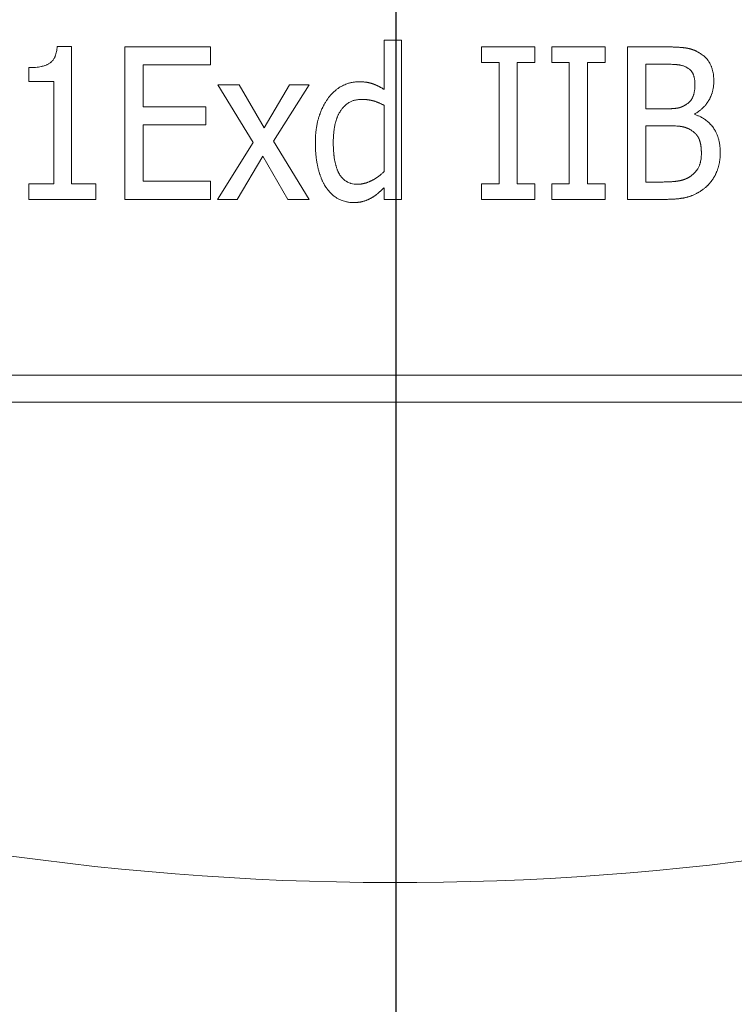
# Model space of a CAD drawing. Header units: millimetres. Extents: x -104 to 382, y -287 to 233.
# Tile 5 of 45: x -12 to 3, y -213 to -192. Entities that reach past the tile are written whole.
import ezdxf

# ---------------------------------------------------------------- set-up
doc = ezdxf.new("R2010")
doc.units = ezdxf.units.MM
for name, pattern in [('K5LT_AXLED', [12, 7.5, -1.5, 1.5, -1.5]), ('K5LT_BASIC', [0]), ('K5LT_THIN', [0])]:
    doc.linetypes.add(name, pattern=pattern)
doc.styles.add('KDIMTEXTSTYLE', font='GOST_AU.SHX', dxfattribs={"width": 0.96, "oblique": 15, "height": 5})
doc.dimstyles.new('KDIMSTYLE (1.00)', dxfattribs={"dimtxt": 5, "dimasz": 1, "dimexe": 2, "dimexo": 0, "dimgap": 1, "dimtad": 1, "dimtxsty": 'KDIMTEXTSTYLE', "dimsah": 1, "dimcen": 0, "dimdle": 1, "dimadec": 0, "dimazin": 0, "dimtfac": 0.667, "dimtmove": 0, "dimatfit": 3, "dimfxl": 1, "dimtvp": 1, "dimtolj": 1, "dimtzin": 0, "dimarcsym": 0})

# ---------------------------------------------------------------- blocks, each defined once
blk = doc.blocks.new('U0')
at = {"color": 30, "linetype": 'K5LT_AXLED', "lineweight": 18, "true_color": 0xff8000}
blk.add_line((-3.958, -151.486), (-3.958, -224.986), dxfattribs=at)
blk = doc.blocks.new('KDIMARROW_02')
blk.add_hatch(color=0).paths.add_polyline_path([(4.5, 0), (5, 0.658), (0, 0), (5, -0.658)])
at = {"color": 0, "linetype": 'K5LT_THIN', "lineweight": 18}
for p, q in [((5, 0.658), (0, 0)), ((4.5, 0), (5, 0.658)), ((0, 0), (-1, 0)), ((0, 0), (5, -0.658)), ((0, 0), (7, 0)), ((5, -0.658), (4.5, 0))]:
    blk.add_line(p, q, dxfattribs=at)

msp = doc.modelspace()

# ---------------------------------------------------------------- linework, layer by layer
at = {"color": 150, "linetype": 'K5LT_BASIC', "lineweight": 20, "true_color": 0x0080ff}
for p, q in [((-4.2, -193.487), (-4.2, -192.459)), ((-4.2, -192.459), (-3.84, -192.459)), ((-3.84, -192.459), (-3.84, -195.771)), ((-11.005, -192.59), (-10.71, -192.59)), ((-10.71, -192.59), (-10.71, -195.447)), ((-9.597, -192.601), (-7.815, -192.601)), ((-9.597, -195.771), (-9.597, -192.601)), ((-7.815, -192.601), (-7.815, -192.976)), ((-2.176, -192.601), (-1.066, -192.601)), ((-2.176, -192.924), (-2.176, -192.601)), ((-1.066, -192.601), (-1.066, -192.924)), ((-0.714, -192.601), (0.396, -192.601)), ((-0.714, -192.924), (-0.714, -192.601)), ((0.396, -192.601), (0.396, -192.924)), ((0.861, -195.771), (0.861, -192.601)), ((0.861, -192.601), (1.616, -192.601)), ((-11.593, -193.323), (-11.593, -193.032)), ((-7.815, -192.976), (-9.217, -192.976)), ((-9.217, -192.976), (-9.217, -193.844)), ((-1.811, -192.924), (-2.176, -192.924)), ((-1.811, -195.447), (-1.811, -192.924)), ((-1.066, -192.924), (-1.431, -192.924)), ((-1.431, -192.924), (-1.431, -195.447)), ((-0.349, -192.924), (-0.714, -192.924)), ((-0.349, -195.447), (-0.349, -192.924)), ((0.031, -192.924), (0.031, -195.447)), ((0.396, -192.924), (0.031, -192.924)), ((1.241, -192.96), (1.241, -193.888)), ((1.603, -192.96), (1.241, -192.96)), ((-11.077, -193.323), (-11.593, -193.323)), ((-11.077, -195.447), (-11.077, -193.323)), ((-6.928, -194.592), (-7.663, -193.392)), ((-7.663, -193.392), (-7.221, -193.392)), ((-7.221, -193.392), (-6.702, -194.283)), ((-6.702, -194.283), (-6.173, -193.392)), ((-5.765, -193.392), (-6.502, -194.563)), ((-6.173, -193.392), (-5.765, -193.392)), ((-9.217, -193.844), (-7.91, -193.844)), ((-7.91, -193.844), (-7.91, -194.219)), ((-4.2, -195.193), (-4.2, -193.818)), ((1.241, -193.888), (1.67, -193.888)), ((2.261, -193.993), (2.261, -194.008)), ((-9.217, -194.219), (-9.217, -195.396)), ((-7.91, -194.219), (-9.217, -194.219)), ((1.67, -194.24), (1.241, -194.24)), ((1.241, -194.24), (1.241, -195.411)), ((-7.671, -195.771), (-6.928, -194.592)), ((-6.502, -194.563), (-5.765, -195.771)), ((-6.728, -194.872), (-7.262, -195.771)), ((-6.206, -195.771), (-6.728, -194.872)), ((-11.593, -195.447), (-11.077, -195.447)), ((-11.593, -195.771), (-11.593, -195.447)), ((-10.71, -195.447), (-10.204, -195.447)), ((-10.204, -195.447), (-10.204, -195.771)), ((-9.217, -195.396), (-7.815, -195.396)), ((-7.815, -195.396), (-7.815, -195.771)), ((-4.2, -195.771), (-4.2, -195.529)), ((-2.176, -195.771), (-2.176, -195.447)), ((-2.176, -195.447), (-1.811, -195.447)), ((-1.431, -195.447), (-1.066, -195.447)), ((-1.066, -195.447), (-1.066, -195.771)), ((-0.714, -195.447), (-0.349, -195.447)), ((-0.714, -195.771), (-0.714, -195.447)), ((0.031, -195.447), (0.396, -195.447)), ((0.396, -195.447), (0.396, -195.771)), ((1.241, -195.411), (1.549, -195.411)), ((-10.204, -195.771), (-11.593, -195.771)), ((-7.815, -195.771), (-9.597, -195.771)), ((-7.262, -195.771), (-7.671, -195.771)), ((-5.765, -195.771), (-6.206, -195.771)), ((-3.84, -195.771), (-4.2, -195.771)), ((-1.066, -195.771), (-2.176, -195.771)), ((0.396, -195.771), (-0.714, -195.771)), ((1.678, -195.771), (0.861, -195.771)), ((18.58, -199.424), (-26.42, -199.424)), ((22.042, -199.986), (-29.958, -199.986))]:
    msp.add_line(p, q, dxfattribs=at)
at = {"color": 7, "linetype": 'K5LT_THIN', "lineweight": 18}
for radius, start in [(58.491, 116.40976), (66.49, 146.98461)]:
    msp.add_arc((-3.958, -151.486), radius, start, 325.86214, dxfattribs=at)
at = {"color": 150, "linetype": 'K5LT_BASIC', "lineweight": 20, "true_color": 0x0080ff}
for points, knots in [([(-11.593, -193.032), (-11.572, -193.032), (-11.536, -193.032), (-11.48, -193.029), (-11.435, -193.025), (-11.387, -193.018), (-11.351, -193.012), (-11.31, -193.003), (-11.282, -192.995), (-11.25, -192.984), (-11.229, -192.976), (-11.202, -192.963), (-11.188, -192.956), (-11.168, -192.944), (-11.156, -192.936), (-11.141, -192.925), (-11.13, -192.915), (-11.12, -192.906), (-11.109, -192.894), (-11.101, -192.885), (-11.089, -192.869), (-11.079, -192.855), (-11.068, -192.837), (-11.059, -192.82), (-11.052, -192.803), (-11.042, -192.78), (-11.031, -192.749), (-11.019, -192.701), (-11.01, -192.649), (-11.007, -192.611), (-11.005, -192.59)], [0, 0, 0, 0, 0.053499, 0.095319, 0.15541, 0.18706, 0.246665, 0.275175, 0.329194, 0.3516, 0.404612, 0.419959, 0.472159, 0.473909, 0.521735, 0.533617, 0.559112, 0.590245, 0.591888, 0.629374, 0.643247, 0.682442, 0.698084, 0.732334, 0.762076, 0.768316, 0.828399, 0.886899, 0.938553, 1, 1, 1, 1]), ([(1.616, -192.601), (1.631, -192.601), (1.659, -192.601), (1.701, -192.601), (1.741, -192.602), (1.779, -192.602), (1.808, -192.603), (1.831, -192.604), (1.854, -192.605), (1.881, -192.606), (1.911, -192.608), (1.938, -192.609), (1.963, -192.611), (1.985, -192.613), (2.005, -192.614), (2.022, -192.616), (2.035, -192.618), (2.044, -192.619), (2.053, -192.62), (2.063, -192.621), (2.074, -192.623), (2.083, -192.624), (2.09, -192.625), (2.096, -192.626), (2.102, -192.627), (2.108, -192.628), (2.114, -192.63), (2.12, -192.631), (2.128, -192.633), (2.135, -192.634), (2.141, -192.636), (2.146, -192.637), (2.151, -192.638), (2.159, -192.64), (2.167, -192.643), (2.174, -192.644), (2.179, -192.646), (2.185, -192.648), (2.192, -192.65), (2.201, -192.653), (2.209, -192.656), (2.218, -192.659), (2.228, -192.662), (2.237, -192.666), (2.248, -192.67), (2.26, -192.675), (2.274, -192.682), (2.287, -192.687), (2.298, -192.693), (2.309, -192.699), (2.323, -192.706), (2.338, -192.714), (2.349, -192.721), (2.356, -192.725), (2.36, -192.727), (2.363, -192.729)], [0, 0, 0, 0, 0.034572, 0.069887, 0.105677, 0.141462, 0.177309, 0.19051, 0.212465, 0.247045, 0.280471, 0.313408, 0.344174, 0.373213, 0.399347, 0.424157, 0.446057, 0.454418, 0.4662, 0.484141, 0.501452, 0.517634, 0.530317, 0.533379, 0.548312, 0.559765, 0.563072, 0.577215, 0.590994, 0.604329, 0.616011, 0.617574, 0.630838, 0.644165, 0.657685, 0.671301, 0.678107, 0.685293, 0.69955, 0.71423, 0.729075, 0.74448, 0.760297, 0.77678, 0.793528, 0.81694, 0.840832, 0.865195, 0.883867, 0.902772, 0.922006, 0.96084, 0.980399, 0.981664, 1, 1, 1, 1]), ([(2.363, -192.729), (2.375, -192.736), (2.387, -192.743), (2.412, -192.76), (2.433, -192.775), (2.461, -192.799), (2.484, -192.82), (2.509, -192.846), (2.53, -192.872), (2.548, -192.897), (2.566, -192.924), (2.578, -192.945), (2.589, -192.968), (2.597, -192.986), (2.606, -193.008), (2.618, -193.039), (2.627, -193.067), (2.637, -193.106), (2.645, -193.142), (2.655, -193.214), (2.659, -193.274), (2.659, -193.315)], [0, 0, 0, 0, 0.05673, 0.057617, 0.131613, 0.168693, 0.22324, 0.275256, 0.33115, 0.379302, 0.41967, 0.480455, 0.489948, 0.536784, 0.571733, 0.595418, 0.686824, 0.700783, 0.768117, 0.846296, 1, 1, 1, 1]), ([(2.119, -193.043), (2.111, -193.037), (2.097, -193.029), (2.071, -193.015), (2.052, -193.008), (2.031, -192.999), (2.013, -192.993), (1.994, -192.988), (1.978, -192.984), (1.963, -192.98), (1.946, -192.977), (1.933, -192.975), (1.922, -192.974), (1.909, -192.972), (1.897, -192.971), (1.885, -192.97), (1.874, -192.969), (1.857, -192.968), (1.84, -192.967), (1.818, -192.965), (1.788, -192.964), (1.752, -192.962), (1.711, -192.961), (1.665, -192.961), (1.63, -192.96), (1.603, -192.96)], [0, 0, 0, 0, 0.069993, 0.116638, 0.208482, 0.209978, 0.276864, 0.340625, 0.345188, 0.395377, 0.444181, 0.459457, 0.484447, 0.522357, 0.53992, 0.560278, 0.600047, 0.605043, 0.6536, 0.694972, 0.719142, 0.804724, 0.86501, 0.898385, 1, 1, 1, 1]), ([(2.266, -193.374), (2.266, -193.363), (2.266, -193.351), (2.264, -193.329), (2.263, -193.309), (2.26, -193.287), (2.257, -193.269), (2.254, -193.252), (2.25, -193.233), (2.246, -193.218), (2.242, -193.205), (2.237, -193.19), (2.232, -193.177), (2.227, -193.167), (2.222, -193.155), (2.216, -193.143), (2.207, -193.13), (2.2, -193.119), (2.189, -193.104), (2.179, -193.092), (2.167, -193.08), (2.155, -193.069), (2.145, -193.06), (2.132, -193.051), (2.125, -193.046), (2.119, -193.043)], [0, 0, 0, 0, 0.074582, 0.082045, 0.147219, 0.217413, 0.239745, 0.283568, 0.347865, 0.386056, 0.406505, 0.46138, 0.510527, 0.516377, 0.557659, 0.616703, 0.626657, 0.692524, 0.728405, 0.784415, 0.828627, 0.871139, 0.927765, 0.942745, 1, 1, 1, 1]), ([(-5.359, -193.656), (-5.347, -193.641), (-5.335, -193.626), (-5.306, -193.592), (-5.281, -193.565), (-5.245, -193.531), (-5.21, -193.5), (-5.18, -193.478), (-5.146, -193.454), (-5.116, -193.435), (-5.085, -193.418), (-5.054, -193.402), (-5.023, -193.387), (-4.992, -193.374), (-4.956, -193.361), (-4.926, -193.352), (-4.883, -193.341), (-4.843, -193.334), (-4.808, -193.329), (-4.769, -193.326), (-4.746, -193.325), (-4.729, -193.325)], [0, 0, 0, 0, 0.075169, 0.075834, 0.174938, 0.223007, 0.27371, 0.365488, 0.371614, 0.443185, 0.507383, 0.514026, 0.583092, 0.646863, 0.651226, 0.739906, 0.780167, 0.837225, 0.907077, 0.931014, 1, 1, 1, 1]), ([(-4.729, -193.325), (-4.722, -193.325), (-4.707, -193.325), (-4.685, -193.326), (-4.663, -193.327), (-4.642, -193.328), (-4.622, -193.33), (-4.602, -193.332), (-4.585, -193.334), (-4.573, -193.336), (-4.561, -193.338), (-4.547, -193.34), (-4.531, -193.343), (-4.516, -193.347), (-4.502, -193.35), (-4.491, -193.353), (-4.483, -193.355), (-4.475, -193.357), (-4.465, -193.36), (-4.455, -193.363), (-4.445, -193.367), (-4.435, -193.37), (-4.426, -193.374), (-4.417, -193.377), (-4.411, -193.379), (-4.405, -193.381), (-4.399, -193.384), (-4.39, -193.388), (-4.381, -193.391), (-4.372, -193.395), (-4.364, -193.399), (-4.357, -193.402), (-4.351, -193.405), (-4.343, -193.408), (-4.331, -193.414), (-4.316, -193.421), (-4.3, -193.429), (-4.287, -193.436), (-4.275, -193.443), (-4.26, -193.451), (-4.244, -193.46), (-4.23, -193.469), (-4.22, -193.475), (-4.211, -193.48), (-4.205, -193.484), (-4.2, -193.487)], [0, 0, 0, 0, 0.034315, 0.069181, 0.104482, 0.139916, 0.175343, 0.210026, 0.244152, 0.265904, 0.277241, 0.309894, 0.340783, 0.37029, 0.397498, 0.42369, 0.433258, 0.447673, 0.470345, 0.491365, 0.511962, 0.531818, 0.551317, 0.570229, 0.583625, 0.589019, 0.607519, 0.625892, 0.64418, 0.662502, 0.681253, 0.692849, 0.700371, 0.720172, 0.74027, 0.773814, 0.811031, 0.831098, 0.852014, 0.884024, 0.916483, 0.946876, 0.965192, 0.974718, 1, 1, 1, 1]), ([(2.107, -193.782), (2.113, -193.778), (2.119, -193.773), (2.133, -193.762), (2.144, -193.752), (2.16, -193.737), (2.172, -193.723), (2.184, -193.708), (2.196, -193.691), (2.204, -193.678), (2.212, -193.663), (2.218, -193.65), (2.225, -193.635), (2.231, -193.618), (2.236, -193.603), (2.242, -193.583), (2.246, -193.568), (2.251, -193.546), (2.255, -193.526), (2.259, -193.498), (2.262, -193.471), (2.264, -193.439), (2.265, -193.408), (2.266, -193.384), (2.266, -193.374)], [0, 0, 0, 0, 0.054758, 0.055366, 0.127305, 0.161923, 0.216853, 0.264075, 0.305699, 0.365282, 0.376134, 0.434725, 0.466688, 0.499084, 0.562413, 0.577734, 0.642419, 0.664594, 0.724337, 0.768075, 0.832655, 0.879936, 0.947359, 1, 1, 1, 1]), ([(2.659, -193.315), (2.659, -193.333), (2.658, -193.352), (2.656, -193.393), (2.652, -193.428), (2.645, -193.473), (2.635, -193.516), (2.627, -193.548), (2.615, -193.584), (2.604, -193.613), (2.591, -193.643), (2.577, -193.671), (2.563, -193.699), (2.546, -193.726), (2.529, -193.753), (2.511, -193.778), (2.491, -193.803), (2.467, -193.832), (2.446, -193.854), (2.413, -193.886), (2.385, -193.911), (2.349, -193.938), (2.318, -193.959), (2.288, -193.978), (2.269, -193.988), (2.261, -193.993)], [0, 0, 0, 0, 0.061935, 0.062833, 0.143761, 0.184092, 0.224462, 0.300617, 0.304149, 0.362804, 0.414796, 0.421218, 0.479306, 0.527183, 0.537387, 0.595786, 0.64159, 0.654714, 0.734561, 0.757628, 0.826601, 0.873241, 0.921844, 0.965522, 1, 1, 1, 1]), ([(-5.634, -194.599), (-5.634, -194.583), (-5.633, -194.549), (-5.632, -194.501), (-5.629, -194.452), (-5.626, -194.405), (-5.622, -194.359), (-5.617, -194.322), (-5.613, -194.293), (-5.609, -194.264), (-5.603, -194.229), (-5.595, -194.189), (-5.588, -194.157), (-5.582, -194.131), (-5.575, -194.107), (-5.567, -194.077), (-5.556, -194.044), (-5.547, -194.018), (-5.54, -193.997), (-5.531, -193.974), (-5.519, -193.944), (-5.504, -193.908), (-5.49, -193.877), (-5.478, -193.851), (-5.466, -193.829), (-5.455, -193.807), (-5.441, -193.782), (-5.425, -193.755), (-5.408, -193.727), (-5.391, -193.702), (-5.375, -193.679), (-5.364, -193.664), (-5.359, -193.656)], [0, 0, 0, 0, 0.039438, 0.079482, 0.119977, 0.160743, 0.201482, 0.24215, 0.262555, 0.282751, 0.323125, 0.363341, 0.402674, 0.420784, 0.441261, 0.478582, 0.515315, 0.550548, 0.565938, 0.584856, 0.628616, 0.670871, 0.711581, 0.739622, 0.76691, 0.79472, 0.823806, 0.862955, 0.900764, 0.937226, 0.966931, 1, 1, 1, 1]), ([(-4.67, -193.692), (-4.683, -193.692), (-4.697, -193.693), (-4.718, -193.694), (-4.742, -193.696), (-4.778, -193.701), (-4.814, -193.71), (-4.847, -193.719), (-4.874, -193.73), (-4.905, -193.743), (-4.93, -193.757), (-4.958, -193.774), (-4.98, -193.79), (-5.003, -193.809), (-5.024, -193.827), (-5.039, -193.843), (-5.054, -193.858), (-5.064, -193.87), (-5.074, -193.883), (-5.085, -193.896), (-5.095, -193.91), (-5.105, -193.924), (-5.115, -193.94), (-5.128, -193.961), (-5.138, -193.979), (-5.148, -193.998), (-5.158, -194.018), (-5.169, -194.042), (-5.178, -194.065), (-5.187, -194.087), (-5.195, -194.109), (-5.204, -194.14), (-5.213, -194.17), (-5.226, -194.221), (-5.234, -194.265), (-5.245, -194.33), (-5.251, -194.383), (-5.257, -194.449), (-5.26, -194.512), (-5.261, -194.561), (-5.261, -194.592)], [0, 0, 0, 0, 0.035853, 0.037049, 0.058457, 0.104112, 0.141647, 0.168669, 0.204407, 0.231329, 0.269781, 0.291384, 0.332048, 0.351151, 0.380952, 0.412826, 0.41666, 0.44102, 0.455731, 0.464765, 0.488495, 0.500773, 0.512832, 0.538588, 0.5652, 0.568071, 0.593115, 0.62145, 0.63376, 0.653978, 0.677726, 0.690296, 0.728872, 0.747599, 0.807414, 0.823736, 0.88333, 0.913607, 0.948129, 1, 1, 1, 1]), ([(-4.2, -193.818), (-4.208, -193.814), (-4.222, -193.807), (-4.244, -193.795), (-4.265, -193.785), (-4.286, -193.775), (-4.307, -193.766), (-4.323, -193.759), (-4.336, -193.754), (-4.348, -193.749), (-4.362, -193.744), (-4.379, -193.738), (-4.394, -193.733), (-4.406, -193.729), (-4.414, -193.727), (-4.422, -193.724), (-4.432, -193.722), (-4.442, -193.719), (-4.451, -193.717), (-4.459, -193.715), (-4.467, -193.713), (-4.472, -193.712), (-4.477, -193.711), (-4.482, -193.71), (-4.488, -193.709), (-4.495, -193.708), (-4.502, -193.706), (-4.511, -193.705), (-4.517, -193.704), (-4.522, -193.703), (-4.528, -193.702), (-4.539, -193.701), (-4.554, -193.699), (-4.568, -193.697), (-4.582, -193.696), (-4.595, -193.695), (-4.609, -193.694), (-4.623, -193.693), (-4.634, -193.693), (-4.642, -193.693), (-4.65, -193.693), (-4.658, -193.692), (-4.666, -193.692), (-4.67, -193.692)], [0, 0, 0, 0, 0.039414, 0.079898, 0.121268, 0.163085, 0.205024, 0.246023, 0.268229, 0.286177, 0.324587, 0.362183, 0.396578, 0.428487, 0.438707, 0.456408, 0.482581, 0.505144, 0.525785, 0.544128, 0.562033, 0.578623, 0.582435, 0.594395, 0.609037, 0.623395, 0.64212, 0.661115, 0.680369, 0.681203, 0.698337, 0.719403, 0.753194, 0.79822, 0.811502, 0.843119, 0.878221, 0.902085, 0.926156, 0.950624, 0.952475, 0.975244, 1, 1, 1, 1]), ([(1.67, -193.888), (1.678, -193.888), (1.694, -193.888), (1.718, -193.887), (1.74, -193.887), (1.759, -193.886), (1.773, -193.886), (1.787, -193.885), (1.803, -193.884), (1.821, -193.883), (1.838, -193.882), (1.854, -193.88), (1.869, -193.878), (1.882, -193.877), (1.89, -193.875), (1.897, -193.874), (1.905, -193.873), (1.914, -193.871), (1.922, -193.87), (1.929, -193.868), (1.935, -193.867), (1.94, -193.865), (1.944, -193.864), (1.949, -193.863), (1.956, -193.861), (1.961, -193.859), (1.965, -193.858), (1.97, -193.856), (1.974, -193.855), (1.978, -193.853), (1.983, -193.851), (1.988, -193.849), (1.994, -193.847), (1.998, -193.845), (2.003, -193.843), (2.009, -193.84), (2.016, -193.837), (2.02, -193.835), (2.025, -193.832), (2.031, -193.829), (2.038, -193.825), (2.046, -193.821), (2.052, -193.817), (2.058, -193.814), (2.063, -193.811), (2.071, -193.806), (2.081, -193.8), (2.088, -193.795), (2.097, -193.789), (2.102, -193.785), (2.107, -193.782)], [0, 0, 0, 0, 0.032493, 0.065968, 0.100177, 0.134882, 0.15541, 0.16998, 0.205017, 0.239881, 0.274103, 0.307999, 0.340069, 0.370584, 0.395852, 0.398397, 0.424831, 0.448445, 0.470307, 0.489992, 0.509081, 0.521563, 0.527858, 0.546819, 0.565888, 0.585207, 0.594068, 0.604661, 0.624133, 0.634934, 0.643547, 0.662852, 0.68237, 0.695459, 0.702105, 0.722324, 0.742745, 0.763203, 0.763841, 0.78539, 0.807618, 0.830088, 0.853187, 0.858834, 0.876702, 0.900825, 0.925161, 0.958301, 0.963438, 1, 1, 1, 1]), ([(2.261, -194.008), (2.278, -194.014), (2.294, -194.019), (2.332, -194.033), (2.363, -194.046), (2.407, -194.068), (2.443, -194.089), (2.482, -194.115), (2.517, -194.141), (2.552, -194.172), (2.582, -194.201), (2.61, -194.233), (2.636, -194.266), (2.656, -194.294), (2.675, -194.324), (2.69, -194.351), (2.705, -194.379), (2.722, -194.415), (2.733, -194.444), (2.749, -194.488), (2.758, -194.519), (2.768, -194.562), (2.778, -194.611), (2.785, -194.66), (2.791, -194.727), (2.792, -194.766), (2.792, -194.797)], [0, 0, 0, 0, 0.050521, 0.051283, 0.117244, 0.149817, 0.198976, 0.244005, 0.295348, 0.336161, 0.390184, 0.425853, 0.468735, 0.516032, 0.531467, 0.578292, 0.607672, 0.624974, 0.696971, 0.701014, 0.762064, 0.789828, 0.825349, 0.89931, 0.92411, 1, 1, 1, 1]), ([(2.168, -194.322), (2.165, -194.32), (2.158, -194.316), (2.148, -194.311), (2.141, -194.307), (2.134, -194.304), (2.128, -194.301), (2.118, -194.296), (2.108, -194.292), (2.098, -194.288), (2.088, -194.284), (2.078, -194.281), (2.068, -194.278), (2.059, -194.275), (2.05, -194.272), (2.04, -194.269), (2.029, -194.266), (2.017, -194.263), (2.01, -194.262), (2.003, -194.26), (1.997, -194.259), (1.988, -194.258), (1.98, -194.256), (1.973, -194.255), (1.967, -194.254), (1.962, -194.254), (1.957, -194.253), (1.949, -194.252), (1.94, -194.251), (1.923, -194.249), (1.908, -194.248), (1.875, -194.245), (1.85, -194.244), (1.783, -194.241), (1.728, -194.24), (1.67, -194.24)], [0, 0, 0, 0, 0.027671, 0.055292, 0.082833, 0.084236, 0.110091, 0.137201, 0.163718, 0.189806, 0.215201, 0.240319, 0.264633, 0.288404, 0.311347, 0.334014, 0.363094, 0.391782, 0.417919, 0.420128, 0.441073, 0.461722, 0.481834, 0.501583, 0.509164, 0.52347, 0.534012, 0.541714, 0.578388, 0.587977, 0.646811, 0.672121, 0.768609, 0.774598, 1, 1, 1, 1]), ([(2.399, -194.815), (2.399, -194.799), (2.399, -194.777), (2.398, -194.748), (2.396, -194.726), (2.395, -194.706), (2.393, -194.688), (2.391, -194.676), (2.39, -194.664), (2.388, -194.651), (2.385, -194.634), (2.382, -194.618), (2.379, -194.603), (2.375, -194.589), (2.372, -194.576), (2.368, -194.563), (2.365, -194.551), (2.362, -194.544), (2.36, -194.537), (2.357, -194.53), (2.353, -194.519), (2.349, -194.51), (2.345, -194.501), (2.342, -194.495), (2.339, -194.489), (2.335, -194.482), (2.33, -194.473), (2.325, -194.465), (2.321, -194.46), (2.318, -194.454), (2.314, -194.449), (2.308, -194.441), (2.302, -194.433), (2.297, -194.427), (2.293, -194.422), (2.289, -194.418), (2.283, -194.412), (2.277, -194.405), (2.27, -194.398), (2.263, -194.391), (2.255, -194.385), (2.248, -194.378), (2.238, -194.37), (2.23, -194.364), (2.218, -194.354), (2.206, -194.346), (2.187, -194.333), (2.176, -194.326), (2.168, -194.322)], [0, 0, 0, 0, 0.064194, 0.096517, 0.128547, 0.160284, 0.191219, 0.21409, 0.221626, 0.251179, 0.280424, 0.308535, 0.335808, 0.361717, 0.387069, 0.41114, 0.434393, 0.456679, 0.456824, 0.478758, 0.500306, 0.521598, 0.542414, 0.553756, 0.563092, 0.583341, 0.603354, 0.622954, 0.639194, 0.642397, 0.661424, 0.680159, 0.698453, 0.716571, 0.723915, 0.734337, 0.751913, 0.769273, 0.786609, 0.804088, 0.821746, 0.839789, 0.858046, 0.888332, 0.888918, 0.935664, 0.960326, 1, 1, 1, 1]), ([(-5.413, -195.519), (-5.422, -195.504), (-5.438, -195.48), (-5.457, -195.446), (-5.471, -195.419), (-5.483, -195.395), (-5.492, -195.376), (-5.5, -195.357), (-5.51, -195.334), (-5.522, -195.304), (-5.531, -195.28), (-5.538, -195.259), (-5.545, -195.238), (-5.555, -195.208), (-5.564, -195.177), (-5.57, -195.154), (-5.576, -195.132), (-5.582, -195.108), (-5.588, -195.078), (-5.593, -195.052), (-5.599, -195.022), (-5.606, -194.984), (-5.612, -194.943), (-5.618, -194.894), (-5.624, -194.839), (-5.628, -194.787), (-5.63, -194.739), (-5.633, -194.682), (-5.634, -194.63), (-5.634, -194.599)], [0, 0, 0, 0, 0.070051, 0.112658, 0.150019, 0.187419, 0.209102, 0.224966, 0.262628, 0.300509, 0.338498, 0.348028, 0.376439, 0.414241, 0.451675, 0.483264, 0.488925, 0.525383, 0.561236, 0.581197, 0.607506, 0.652284, 0.698173, 0.725649, 0.795574, 0.850756, 0.867823, 0.92293, 1, 1, 1, 1]), ([(-5.261, -194.592), (-5.261, -194.622), (-5.26, -194.67), (-5.257, -194.739), (-5.253, -194.798), (-5.248, -194.847), (-5.242, -194.897), (-5.235, -194.945), (-5.225, -194.993), (-5.217, -195.026), (-5.211, -195.053), (-5.204, -195.077), (-5.199, -195.093), (-5.194, -195.11), (-5.187, -195.129), (-5.177, -195.155), (-5.17, -195.174), (-5.164, -195.187), (-5.159, -195.198), (-5.153, -195.211), (-5.145, -195.225), (-5.138, -195.239), (-5.133, -195.249), (-5.125, -195.261), (-5.115, -195.278), (-5.103, -195.294), (-5.088, -195.313), (-5.076, -195.328), (-5.056, -195.348), (-5.039, -195.363), (-5.018, -195.38), (-5, -195.392), (-4.976, -195.406), (-4.946, -195.422), (-4.916, -195.433), (-4.854, -195.451), (-4.804, -195.457), (-4.755, -195.457)], [0, 0, 0, 0, 0.054993, 0.086893, 0.13247, 0.171798, 0.18844, 0.240603, 0.277991, 0.3007, 0.323031, 0.344356, 0.36412, 0.365052, 0.391298, 0.416597, 0.440957, 0.447434, 0.457762, 0.474133, 0.489445, 0.504137, 0.520902, 0.522508, 0.547452, 0.582137, 0.583944, 0.62594, 0.6429, 0.677502, 0.699789, 0.734009, 0.753678, 0.791394, 0.847867, 0.861005, 1, 1, 1, 1]), ([(2.194, -195.277), (2.204, -195.269), (2.23, -195.247), (2.256, -195.221), (2.284, -195.189), (2.301, -195.168), (2.318, -195.143), (2.331, -195.123), (2.34, -195.106), (2.35, -195.087), (2.355, -195.075), (2.36, -195.063), (2.362, -195.059), (2.364, -195.052), (2.369, -195.037), (2.375, -195.019), (2.38, -194.998), (2.386, -194.974), (2.391, -194.945), (2.395, -194.91), (2.398, -194.87), (2.399, -194.835), (2.399, -194.815)], [0, 0, 0, 0, 0.07455, 0.188824, 0.219428, 0.328253, 0.354336, 0.408219, 0.4778, 0.481227, 0.547829, 0.557825, 0.565451, 0.572801, 0.602703, 0.662497, 0.684397, 0.725597, 0.801939, 0.838901, 0.908186, 1, 1, 1, 1]), ([(2.792, -194.797), (2.792, -194.809), (2.792, -194.831), (2.791, -194.855), (2.79, -194.878), (2.789, -194.9), (2.786, -194.931), (2.782, -194.963), (2.777, -194.994), (2.772, -195.024), (2.765, -195.053), (2.758, -195.082), (2.752, -195.104), (2.746, -195.122), (2.741, -195.14), (2.732, -195.164), (2.722, -195.19), (2.714, -195.208), (2.707, -195.224), (2.7, -195.24), (2.69, -195.261), (2.678, -195.283), (2.669, -195.3), (2.661, -195.313), (2.653, -195.326), (2.643, -195.342), (2.635, -195.354), (2.627, -195.366), (2.619, -195.377), (2.607, -195.394), (2.596, -195.409), (2.584, -195.424), (2.572, -195.438), (2.564, -195.447), (2.558, -195.453), (2.553, -195.459), (2.545, -195.468), (2.534, -195.479), (2.527, -195.486), (2.518, -195.494), (2.51, -195.502), (2.501, -195.51), (2.497, -195.514)], [0, 0, 0, 0, 0.036721, 0.073542, 0.078408, 0.11035, 0.146925, 0.183266, 0.219306, 0.255173, 0.290808, 0.326361, 0.361575, 0.372082, 0.396533, 0.431052, 0.465448, 0.4993, 0.508411, 0.532727, 0.565365, 0.59767, 0.629006, 0.642518, 0.659649, 0.689149, 0.716581, 0.718184, 0.746133, 0.773446, 0.799935, 0.826228, 0.851971, 0.873382, 0.87736, 0.88711, 0.908247, 0.926968, 0.950587, 0.951423, 0.975768, 1, 1, 1, 1]), ([(-4.755, -195.457), (-4.751, -195.457), (-4.743, -195.457), (-4.731, -195.457), (-4.722, -195.456), (-4.714, -195.456), (-4.705, -195.455), (-4.69, -195.454), (-4.674, -195.452), (-4.656, -195.449), (-4.639, -195.445), (-4.623, -195.442), (-4.608, -195.438), (-4.592, -195.434), (-4.58, -195.43), (-4.569, -195.427), (-4.558, -195.423), (-4.542, -195.417), (-4.523, -195.41), (-4.509, -195.404), (-4.497, -195.398), (-4.484, -195.392), (-4.466, -195.383), (-4.447, -195.374), (-4.434, -195.366), (-4.42, -195.359), (-4.405, -195.35), (-4.39, -195.341), (-4.376, -195.332), (-4.363, -195.323), (-4.344, -195.311), (-4.323, -195.296), (-4.303, -195.281), (-4.282, -195.265), (-4.262, -195.248), (-4.241, -195.23), (-4.22, -195.212), (-4.207, -195.199), (-4.2, -195.193)], [0, 0, 0, 0, 0.021823, 0.043806, 0.064289, 0.065945, 0.088436, 0.111101, 0.142399, 0.174321, 0.206872, 0.232373, 0.258642, 0.286239, 0.314404, 0.320761, 0.344057, 0.374645, 0.406589, 0.439041, 0.448673, 0.472725, 0.507177, 0.542508, 0.572417, 0.577998, 0.61415, 0.650651, 0.659363, 0.687572, 0.724511, 0.761899, 0.799712, 0.838333, 0.877464, 0.918346, 0.958445, 1, 1, 1, 1]), ([(1.549, -195.411), (1.562, -195.411), (1.587, -195.411), (1.624, -195.41), (1.659, -195.41), (1.694, -195.409), (1.716, -195.408), (1.737, -195.407), (1.757, -195.406), (1.785, -195.404), (1.812, -195.402), (1.837, -195.399), (1.86, -195.397), (1.881, -195.394), (1.899, -195.392), (1.912, -195.39), (1.922, -195.389), (1.931, -195.387), (1.944, -195.385), (1.957, -195.382), (1.967, -195.38), (1.977, -195.378), (1.985, -195.376), (1.993, -195.374), (1.999, -195.372), (2.006, -195.37), (2.013, -195.368), (2.019, -195.366), (2.025, -195.364), (2.034, -195.362), (2.043, -195.358), (2.052, -195.355), (2.061, -195.351), (2.071, -195.347), (2.081, -195.343), (2.091, -195.339), (2.101, -195.334), (2.112, -195.329), (2.122, -195.323), (2.132, -195.318), (2.142, -195.312), (2.153, -195.305), (2.17, -195.294), (2.184, -195.285), (2.194, -195.277)], [0, 0, 0, 0, 0.036953, 0.0748, 0.113299, 0.151994, 0.190795, 0.193217, 0.228979, 0.266622, 0.303108, 0.339095, 0.372726, 0.404437, 0.432903, 0.459831, 0.465039, 0.483604, 0.505494, 0.531969, 0.549939, 0.557741, 0.582734, 0.59473, 0.600379, 0.617836, 0.634988, 0.63989, 0.652054, 0.66917, 0.686417, 0.704252, 0.722523, 0.741528, 0.760813, 0.780817, 0.802414, 0.82226, 0.843416, 0.86499, 0.886843, 0.909111, 0.93152, 1, 1, 1, 1]), ([(-4.84, -195.837), (-4.855, -195.837), (-4.871, -195.837), (-4.906, -195.835), (-4.935, -195.832), (-4.973, -195.825), (-5.009, -195.817), (-5.037, -195.809), (-5.068, -195.799), (-5.094, -195.789), (-5.12, -195.778), (-5.149, -195.764), (-5.173, -195.751), (-5.209, -195.728), (-5.237, -195.709), (-5.273, -195.681), (-5.301, -195.655), (-5.33, -195.625), (-5.355, -195.597), (-5.383, -195.562), (-5.402, -195.535), (-5.413, -195.519)], [0, 0, 0, 0, 0.066055, 0.06677, 0.153579, 0.195806, 0.24032, 0.320121, 0.32639, 0.390105, 0.443306, 0.453567, 0.537703, 0.565648, 0.642397, 0.68765, 0.765707, 0.810549, 0.865964, 0.924699, 1, 1, 1, 1]), ([(-4.2, -195.529), (-4.205, -195.533), (-4.214, -195.542), (-4.228, -195.554), (-4.241, -195.566), (-4.254, -195.578), (-4.263, -195.586), (-4.271, -195.593), (-4.279, -195.6), (-4.291, -195.611), (-4.302, -195.62), (-4.312, -195.629), (-4.321, -195.637), (-4.329, -195.644), (-4.335, -195.649), (-4.339, -195.653), (-4.344, -195.656), (-4.348, -195.66), (-4.353, -195.664), (-4.356, -195.667), (-4.359, -195.669), (-4.363, -195.672), (-4.367, -195.675), (-4.372, -195.68), (-4.379, -195.684), (-4.385, -195.689), (-4.391, -195.693), (-4.397, -195.697), (-4.404, -195.702), (-4.414, -195.709), (-4.425, -195.716), (-4.438, -195.724), (-4.448, -195.73), (-4.457, -195.735), (-4.464, -195.74), (-4.471, -195.744), (-4.476, -195.746), (-4.482, -195.749), (-4.485, -195.751), (-4.488, -195.753)], [0, 0, 0, 0, 0.038576, 0.078655, 0.120105, 0.162695, 0.203185, 0.205814, 0.248298, 0.290093, 0.330145, 0.369284, 0.404805, 0.437416, 0.465492, 0.477199, 0.491561, 0.513801, 0.534195, 0.550203, 0.55226, 0.569891, 0.587568, 0.6058, 0.630764, 0.661841, 0.680024, 0.694481, 0.722493, 0.755482, 0.79963, 0.843795, 0.878511, 0.902269, 0.92626, 0.950685, 0.967664, 0.975273, 1, 1, 1, 1]), ([(2.497, -195.514), (2.489, -195.521), (2.473, -195.534), (2.449, -195.553), (2.425, -195.571), (2.399, -195.589), (2.374, -195.606), (2.352, -195.62), (2.334, -195.63), (2.316, -195.64), (2.295, -195.652), (2.269, -195.665), (2.242, -195.677), (2.217, -195.688), (2.192, -195.698), (2.167, -195.706), (2.145, -195.714), (2.129, -195.719), (2.113, -195.723), (2.095, -195.728), (2.071, -195.734), (2.049, -195.738), (2.032, -195.742), (2.016, -195.745), (1.995, -195.748), (1.969, -195.752), (1.943, -195.756), (1.917, -195.759), (1.891, -195.761), (1.865, -195.764), (1.839, -195.766), (1.813, -195.767), (1.786, -195.769), (1.759, -195.769), (1.736, -195.77), (1.709, -195.771), (1.691, -195.771), (1.678, -195.771)], [0, 0, 0, 0, 0.034429, 0.069965, 0.106511, 0.144238, 0.182604, 0.221579, 0.243935, 0.26079, 0.299935, 0.338873, 0.376496, 0.412944, 0.447512, 0.481084, 0.512772, 0.537912, 0.543551, 0.573621, 0.603886, 0.633742, 0.649437, 0.663179, 0.691843, 0.720221, 0.74779, 0.774874, 0.801313, 0.827607, 0.853401, 0.878834, 0.903694, 0.928311, 0.952471, 0.965756, 1, 1, 1, 1]), ([(-4.488, -195.753), (-4.494, -195.756), (-4.506, -195.762), (-4.52, -195.769), (-4.532, -195.775), (-4.544, -195.78), (-4.56, -195.786), (-4.577, -195.793), (-4.594, -195.8), (-4.607, -195.804), (-4.618, -195.807), (-4.628, -195.81), (-4.643, -195.815), (-4.659, -195.819), (-4.672, -195.822), (-4.682, -195.824), (-4.692, -195.826), (-4.704, -195.828), (-4.718, -195.83), (-4.732, -195.831), (-4.745, -195.833), (-4.758, -195.834), (-4.771, -195.835), (-4.783, -195.836), (-4.795, -195.837), (-4.807, -195.837), (-4.818, -195.837), (-4.829, -195.837), (-4.836, -195.837), (-4.84, -195.837)], [0, 0, 0, 0, 0.057626, 0.115488, 0.139767, 0.173355, 0.230335, 0.286619, 0.340341, 0.392121, 0.402761, 0.441328, 0.489597, 0.535517, 0.579987, 0.606761, 0.621811, 0.662759, 0.701155, 0.737937, 0.772386, 0.806193, 0.838016, 0.868468, 0.89689, 0.92547, 0.950639, 0.9758, 1, 1, 1, 1])]:
    msp.add_open_spline(points, degree=3, knots=knots, dxfattribs=at)

# ---------------------------------------------------------------- block references
msp.add_blockref('U0', (0, 0))

# ---------------------------------------------------------------- dimensions: what is measured, and where the dimension line sits
at = {"color": 7}
msp.add_linear_dim(base=(3.042, -285.098), p1=(-3.958, -151.486), p2=(3.042, -225.486), location=(12.51, -285.098), dimstyle='KDIMSTYLE (1.00)', override={"dimexo": 0, "dimpost": '\\H5.0;\\W0.965;\\Q15;<>', "dimblk1": 'KDIMARROW_02', "dimblk2": 'KDIMARROW_02', "dimse1": 0, "dimse2": 0, "dimclrt": 7, "dimtolj": 1}, dxfattribs=at).render()

doc.saveas('drawing.dxf')
